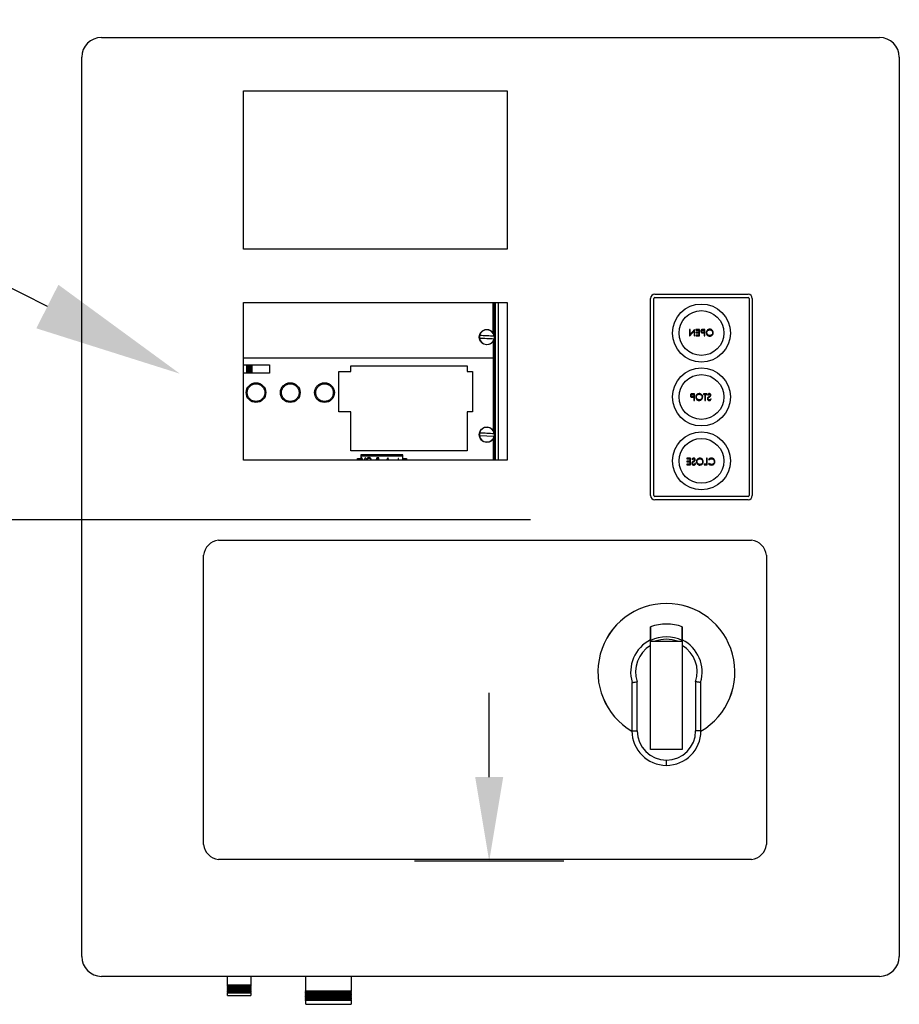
# Model space of a CAD drawing. Header units: inches. Extents: x 170 to 288, y 234 to 248.
# Tile 24 of 192: x 176.898 to 177.453, y 241.848 to 242.469. Entities that reach past the tile are written whole.
import ezdxf
from ezdxf import colors
from ezdxf.entities.mleader import LeaderData, LeaderLine
from ezdxf.math import Vec2, Vec3

# ---------------------------------------------------------------- set-up
doc = ezdxf.new("R2010")
doc.units = ezdxf.units.IN
doc.header["$LTSCALE"] = 0.25
doc.header["$MEASUREMENT"] = 0
doc.layers.add('ANNOTATIONS', color=1, linetype='Continuous')
doc.layers.add('SLIM E GUIDE MOTOR LH', color=7, linetype='Continuous')
doc.styles.add('ARIAL', font='arial.ttf', dxfattribs={"height": 0.09375})

msp = doc.modelspace()

# ---------------------------------------------------------------- linework, layer by layer
at = {"layer": 'ANNOTATIONS'}
for p, q in [((177.22064, 242.15375), (176.16968, 242.15375)), ((177.19448, 241.99149), (177.19448, 242.04463)), ((177.24161, 241.93835), (177.14735, 241.93835))]:
    msp.add_line(p, q, dxfattribs=at)
msp.add_solid([(177.20333, 241.99149), (177.18562, 241.99149), (177.19448, 241.93835)], dxfattribs=at)
at = {"layer": 'SLIM E GUIDE MOTOR LH'}
for p, q in [((176.94985, 242.45821), (177.44078, 242.45821)), ((176.93737, 241.87814), (176.93737, 242.44573)), ((177.45326, 242.44573), (177.45326, 241.87814)), ((177.03944, 242.32468), (177.03944, 242.4245)), ((177.03944, 242.4245), (177.2058, 242.4245)), ((177.2058, 242.4245), (177.2058, 242.32468)), ((177.2058, 242.32468), (177.03944, 242.32468)), ((177.03944, 242.19141), (177.03944, 242.29096)), ((177.03944, 242.29096), (177.2058, 242.29096)), ((177.19694, 242.27192), (177.19694, 242.29096)), ((177.19701, 242.29096), (177.19701, 242.27182)), ((177.19766, 242.2704), (177.19766, 242.29096)), ((177.19805, 242.19141), (177.19805, 242.29096)), ((177.19845, 242.19141), (177.19845, 242.29096)), ((177.20028, 242.19141), (177.20028, 242.29096)), ((177.2058, 242.29096), (177.2058, 242.19141)), ((177.29631, 242.16913), (177.29631, 242.29357)), ((177.29831, 242.16913), (177.29831, 242.29357)), ((177.29893, 242.29619), (177.35788, 242.29619)), ((177.29893, 242.2942), (177.35788, 242.2942)), ((177.3585, 242.29357), (177.3585, 242.16913)), ((177.3605, 242.29357), (177.3605, 242.16913)), ((177.3209, 242.27401), (177.3209, 242.26985)), ((177.32127, 242.27401), (177.3209, 242.27401)), ((177.32099, 242.26985), (177.32373, 242.27312)), ((177.32127, 242.27074), (177.32127, 242.27401)), ((177.32402, 242.27401), (177.32127, 242.27074)), ((177.32373, 242.27312), (177.32373, 242.26985)), ((177.3241, 242.27401), (177.32402, 242.27401)), ((177.3241, 242.26985), (177.3241, 242.27401)), ((177.32485, 242.27401), (177.32485, 242.27359)), ((177.32719, 242.27401), (177.32485, 242.27401)), ((177.32485, 242.27359), (177.32682, 242.27359)), ((177.32485, 242.27231), (177.32485, 242.27188)), ((177.32682, 242.27231), (177.32485, 242.27231)), ((177.32682, 242.27359), (177.32682, 242.27231)), ((177.32719, 242.26985), (177.32719, 242.27401)), ((177.32947, 242.27359), (177.33023, 242.27359)), ((177.33023, 242.2722), (177.3295, 242.27219)), ((177.33061, 242.27401), (177.32979, 242.27401)), ((177.33023, 242.27359), (177.33023, 242.2722)), ((177.33061, 242.26985), (177.33061, 242.27401)), ((177.19694, 242.26632), (177.19694, 242.21035)), ((177.19701, 242.26641), (177.19701, 242.21025)), ((177.19766, 242.20884), (177.19766, 242.26783)), ((177.3209, 242.26985), (177.32099, 242.26985)), ((177.32373, 242.26985), (177.3241, 242.26985)), ((177.32485, 242.27188), (177.32682, 242.27188)), ((177.32485, 242.27028), (177.32485, 242.26985)), ((177.32682, 242.27028), (177.32485, 242.27028)), ((177.32485, 242.26985), (177.32719, 242.26985)), ((177.32682, 242.27188), (177.32682, 242.27028)), ((177.32994, 242.27177), (177.33023, 242.27177)), ((177.33023, 242.27177), (177.33023, 242.26985)), ((177.33023, 242.26985), (177.33061, 242.26985)), ((177.03944, 242.25602), (177.19694, 242.25602)), ((177.03944, 242.2517), (177.05595, 242.2517)), ((177.04133, 242.2517), (177.04133, 242.24646)), ((177.04184, 242.2517), (177.04184, 242.24646)), ((177.04281, 242.24646), (177.04281, 242.2517)), ((177.04297, 242.2517), (177.04297, 242.24646)), ((177.04334, 242.24646), (177.04334, 242.2517)), ((177.04349, 242.2517), (177.04349, 242.24646)), ((177.04446, 242.24646), (177.04446, 242.2517)), ((177.04498, 242.24646), (177.04498, 242.2517)), ((177.05595, 242.2517), (177.05595, 242.24646)), ((177.09965, 242.22196), (177.09965, 242.24751)), ((177.09965, 242.24751), (177.10721, 242.24751)), ((177.10721, 242.25096), (177.18057, 242.25096)), ((177.10721, 242.24751), (177.10721, 242.25096)), ((177.18057, 242.25096), (177.18057, 242.24751)), ((177.18057, 242.24751), (177.18395, 242.24751)), ((177.18395, 242.24751), (177.18395, 242.22196)), ((177.05595, 242.24646), (177.03944, 242.24646)), ((177.32283, 242.23295), (177.32359, 242.23295)), ((177.32359, 242.23156), (177.32286, 242.23155)), ((177.32396, 242.23338), (177.32315, 242.23338)), ((177.32329, 242.23114), (177.32359, 242.23114)), ((177.32359, 242.23295), (177.32359, 242.23156)), ((177.32359, 242.23114), (177.32359, 242.22922)), ((177.32359, 242.22922), (177.32396, 242.22922)), ((177.32396, 242.22922), (177.32396, 242.23338)), ((177.32962, 242.23338), (177.32962, 242.23295)), ((177.3318, 242.23338), (177.32962, 242.23338)), ((177.32962, 242.23295), (177.33052, 242.23295)), ((177.33052, 242.23295), (177.33052, 242.22922)), ((177.33052, 242.22922), (177.3309, 242.22922)), ((177.3309, 242.23295), (177.3318, 242.23295)), ((177.3309, 242.22922), (177.3309, 242.23295)), ((177.3318, 242.23295), (177.3318, 242.23338)), ((177.33223, 242.23278), (177.33257, 242.23252)), ((177.33463, 242.23002), (177.33428, 242.23023)), ((177.10721, 242.22196), (177.09965, 242.22196)), ((177.10721, 242.19725), (177.10721, 242.22196)), ((177.18395, 242.22196), (177.18057, 242.22196)), ((177.18057, 242.22196), (177.18057, 242.19725)), ((177.18838, 242.20698), (177.19756, 242.20653)), ((177.19694, 242.20475), (177.19694, 242.19141)), ((177.19701, 242.20485), (177.19701, 242.19141)), ((177.19766, 242.19141), (177.19766, 242.20627)), ((177.2058, 242.19141), (177.03944, 242.19141)), ((177.18057, 242.19726), (177.10721, 242.19726)), ((177.18057, 242.19725), (177.10721, 242.19725)), ((177.11147, 242.19249), (177.11345, 242.19249)), ((177.11147, 242.19141), (177.11147, 242.19249)), ((177.11345, 242.19484), (177.11345, 242.19141)), ((177.14007, 242.19484), (177.11345, 242.19484)), ((177.11345, 242.19461), (177.14007, 242.19461)), ((177.11345, 242.19422), (177.14007, 242.19422)), ((177.11379, 242.193), (177.11447, 242.19141)), ((177.11409, 242.193), (177.11379, 242.193)), ((177.11477, 242.19141), (177.11409, 242.193)), ((177.11474, 242.19484), (177.11474, 242.19511)), ((177.11474, 242.19511), (177.13897, 242.19511)), ((177.11617, 242.193), (177.1155, 242.19141)), ((177.1158, 242.19141), (177.11647, 242.193)), ((177.11647, 242.193), (177.11617, 242.193)), ((177.12421, 242.19268), (177.12459, 242.19268)), ((177.12487, 242.193), (177.12426, 242.193)), ((177.12459, 242.19168), (177.1244, 242.19168)), ((177.12459, 242.19268), (177.12459, 242.19168)), ((177.12487, 242.19141), (177.12487, 242.193)), ((177.13047, 242.193), (177.12973, 242.19141)), ((177.13004, 242.19141), (177.13049, 242.1924)), ((177.13051, 242.193), (177.13047, 242.193)), ((177.13049, 242.1924), (177.13096, 242.19141)), ((177.13126, 242.19141), (177.13051, 242.193)), ((177.13603, 242.19156), (177.13603, 242.19141)), ((177.13695, 242.19156), (177.13603, 242.19156)), ((177.13695, 242.19248), (177.13695, 242.19156)), ((177.13723, 242.19248), (177.13695, 242.19248)), ((177.13723, 242.19156), (177.13723, 242.19248)), ((177.13815, 242.19156), (177.13723, 242.19156)), ((177.13815, 242.19141), (177.13815, 242.19156)), ((177.13897, 242.19511), (177.13897, 242.19484)), ((177.14007, 242.19141), (177.14007, 242.19484)), ((177.14007, 242.19249), (177.14225, 242.19249)), ((177.14225, 242.19249), (177.14225, 242.19141)), ((177.14304, 242.19726), (177.14304, 242.19725)), ((177.14369, 242.19726), (177.14369, 242.19725)), ((177.14893, 242.19725), (177.14893, 242.19726)), ((177.14959, 242.19725), (177.14959, 242.19726)), ((177.17612, 242.19726), (177.17612, 242.19725)), ((177.17664, 242.19726), (177.17664, 242.19725)), ((177.1776, 242.19725), (177.1776, 242.19726)), ((177.17776, 242.19726), (177.17776, 242.19725)), ((177.17813, 242.19725), (177.17813, 242.19726)), ((177.17829, 242.19726), (177.17829, 242.19725)), ((177.17926, 242.19725), (177.17926, 242.19726)), ((177.17977, 242.19725), (177.17977, 242.19726)), ((177.31914, 242.19263), (177.31914, 242.19221)), ((177.32148, 242.19263), (177.31914, 242.19263)), ((177.31914, 242.19221), (177.32111, 242.19221)), ((177.32111, 242.19221), (177.32111, 242.19093)), ((177.32148, 242.18848), (177.32148, 242.19263)), ((177.32239, 242.19204), (177.32273, 242.19178)), ((177.33167, 242.19263), (177.33167, 242.1889)), ((177.33204, 242.19263), (177.33167, 242.19263)), ((177.33204, 242.18848), (177.33204, 242.19263)), ((177.3329, 242.19187), (177.33322, 242.19162)), ((177.31914, 242.19093), (177.31914, 242.1905)), ((177.32111, 242.19093), (177.31914, 242.19093)), ((177.31914, 242.1905), (177.32111, 242.1905)), ((177.31914, 242.1889), (177.31914, 242.18848)), ((177.32111, 242.1889), (177.31914, 242.1889)), ((177.31914, 242.18848), (177.32148, 242.18848)), ((177.32111, 242.1905), (177.32111, 242.1889)), ((177.32479, 242.18928), (177.32444, 242.18949)), ((177.33007, 242.1889), (177.33007, 242.18848)), ((177.33167, 242.1889), (177.33007, 242.1889)), ((177.33007, 242.18848), (177.33204, 242.18848)), ((177.33322, 242.18949), (177.3329, 242.18924)), ((177.35788, 242.1685), (177.29893, 242.1685)), ((177.35788, 242.16651), (177.29893, 242.16651)), ((177.02366, 242.14097), (177.36005, 242.14097)), ((177.01418, 241.94882), (177.01418, 242.13149)), ((177.36953, 242.13149), (177.36953, 241.94882)), ((177.29633, 242.00882), (177.29633, 242.07714)), ((177.29633, 242.07714), (177.31629, 242.07714)), ((177.31629, 242.07714), (177.31629, 242.00882)), ((177.28454, 242.05043), (177.28454, 242.02062)), ((177.28787, 242.02062), (177.28787, 242.05164)), ((177.32476, 242.05164), (177.32476, 242.02062)), ((177.32809, 242.02062), (177.32809, 242.05043)), ((177.28454, 242.02062), (177.28787, 242.02062)), ((177.32809, 242.02062), (177.32476, 242.02062)), ((177.31629, 242.00882), (177.29633, 242.00882)), ((177.30631, 241.99884), (177.30631, 242.00217)), ((177.36005, 241.93934), (177.02366, 241.93934)), ((177.44078, 241.86566), (176.94985, 241.86566)), ((177.0294, 241.86019), (177.0294, 241.86566)), ((177.04404, 241.86566), (177.04404, 241.86019)), ((177.07875, 241.85653), (177.07875, 241.86566)), ((177.10736, 241.86566), (177.10736, 241.85653)), ((177.02907, 241.86), (177.0294, 241.86019)), ((177.0294, 241.85981), (177.02907, 241.86)), ((177.04438, 241.86), (177.02907, 241.86)), ((177.02907, 241.85934), (177.0294, 241.85953)), ((177.0294, 241.85914), (177.02907, 241.85934)), ((177.04438, 241.85934), (177.02907, 241.85934)), ((177.02907, 241.85867), (177.0294, 241.85886)), ((177.0294, 241.85848), (177.02907, 241.85867)), ((177.04438, 241.85867), (177.02907, 241.85867)), ((177.02907, 241.85801), (177.0294, 241.8582)), ((177.0294, 241.85781), (177.02907, 241.85801)), ((177.04438, 241.85801), (177.02907, 241.85801)), ((177.02907, 241.85734), (177.0294, 241.85753)), ((177.0294, 241.85715), (177.02907, 241.85734)), ((177.04438, 241.85734), (177.02907, 241.85734)), ((177.02907, 241.85668), (177.0294, 241.85687)), ((177.0294, 241.85648), (177.02907, 241.85668)), ((177.04438, 241.85668), (177.02907, 241.85668)), ((177.02907, 241.85601), (177.0294, 241.8562)), ((177.0294, 241.85582), (177.02907, 241.85601)), ((177.04438, 241.85601), (177.02907, 241.85601)), ((177.04404, 241.86019), (177.0294, 241.86019)), ((177.0294, 241.85953), (177.0294, 241.85981)), ((177.04404, 241.85981), (177.0294, 241.85981)), ((177.04404, 241.85953), (177.0294, 241.85953)), ((177.0294, 241.85886), (177.0294, 241.85914)), ((177.04404, 241.85914), (177.0294, 241.85914)), ((177.04404, 241.85886), (177.0294, 241.85886)), ((177.0294, 241.8582), (177.0294, 241.85848)), ((177.04404, 241.85848), (177.0294, 241.85848)), ((177.04404, 241.8582), (177.0294, 241.8582)), ((177.0294, 241.85753), (177.0294, 241.85781)), ((177.04404, 241.85781), (177.0294, 241.85781)), ((177.04404, 241.85753), (177.0294, 241.85753)), ((177.0294, 241.85687), (177.0294, 241.85715)), ((177.04404, 241.85715), (177.0294, 241.85715)), ((177.04404, 241.85687), (177.0294, 241.85687)), ((177.0294, 241.8562), (177.0294, 241.85648)), ((177.04404, 241.85648), (177.0294, 241.85648)), ((177.04404, 241.8562), (177.0294, 241.8562)), ((177.0294, 241.85554), (177.0294, 241.85582)), ((177.04404, 241.85582), (177.0294, 241.85582)), ((177.04404, 241.86019), (177.04438, 241.86)), ((177.04438, 241.86), (177.04404, 241.85981)), ((177.04404, 241.85981), (177.04404, 241.85953)), ((177.04404, 241.85953), (177.04438, 241.85934)), ((177.04438, 241.85934), (177.04404, 241.85914)), ((177.04404, 241.85914), (177.04404, 241.85886)), ((177.04404, 241.85886), (177.04438, 241.85867)), ((177.04438, 241.85867), (177.04404, 241.85848)), ((177.04404, 241.85848), (177.04404, 241.8582)), ((177.04404, 241.8582), (177.04438, 241.85801)), ((177.04438, 241.85801), (177.04404, 241.85781)), ((177.04404, 241.85781), (177.04404, 241.85753)), ((177.04404, 241.85753), (177.04438, 241.85734)), ((177.04438, 241.85734), (177.04404, 241.85715)), ((177.04404, 241.85715), (177.04404, 241.85687)), ((177.04404, 241.85687), (177.04438, 241.85668)), ((177.04438, 241.85668), (177.04404, 241.85648)), ((177.04404, 241.85648), (177.04404, 241.8562)), ((177.04404, 241.8562), (177.04438, 241.85601)), ((177.04438, 241.85601), (177.04404, 241.85582)), ((177.04404, 241.85582), (177.04404, 241.85554)), ((177.07841, 241.85634), (177.07875, 241.85653)), ((177.07875, 241.85615), (177.07841, 241.85634)), ((177.10769, 241.85634), (177.07841, 241.85634)), ((177.07841, 241.85551), (177.07875, 241.8557)), ((177.07875, 241.85653), (177.10736, 241.85653)), ((177.07875, 241.8557), (177.07875, 241.85615)), ((177.10736, 241.85615), (177.07875, 241.85615)), ((177.07875, 241.8557), (177.10736, 241.8557)), ((177.10736, 241.85653), (177.10769, 241.85634)), ((177.10769, 241.85634), (177.10736, 241.85615)), ((177.10736, 241.85615), (177.10736, 241.8557)), ((177.10736, 241.8557), (177.10769, 241.85551)), ((177.02907, 241.85534), (177.0294, 241.85554)), ((177.0294, 241.85515), (177.02907, 241.85534)), ((177.04438, 241.85534), (177.02907, 241.85534)), ((177.04404, 241.85554), (177.0294, 241.85554)), ((177.0294, 241.85368), (177.0294, 241.85515)), ((177.04404, 241.85515), (177.0294, 241.85515)), ((177.0294, 241.85368), (177.04404, 241.85368)), ((177.04404, 241.85554), (177.04438, 241.85534)), ((177.04438, 241.85534), (177.04404, 241.85515)), ((177.04404, 241.85515), (177.04404, 241.85368)), ((177.07875, 241.85532), (177.07841, 241.85551)), ((177.10769, 241.85551), (177.07841, 241.85551)), ((177.07841, 241.85468), (177.07875, 241.85487)), ((177.07875, 241.85449), (177.07841, 241.85468)), ((177.10769, 241.85468), (177.07841, 241.85468)), ((177.07841, 241.85385), (177.07875, 241.85404)), ((177.07875, 241.85365), (177.07841, 241.85385)), ((177.10769, 241.85385), (177.07841, 241.85385)), ((177.07841, 241.85302), (177.07875, 241.85321)), ((177.07875, 241.85282), (177.07841, 241.85302)), ((177.10769, 241.85302), (177.07841, 241.85302)), ((177.07841, 241.85218), (177.07875, 241.85238)), ((177.07875, 241.85199), (177.07841, 241.85218)), ((177.10769, 241.85218), (177.07841, 241.85218)), ((177.07841, 241.85135), (177.07875, 241.85154)), ((177.07875, 241.85116), (177.07841, 241.85135)), ((177.10769, 241.85135), (177.07841, 241.85135)), ((177.07841, 241.85052), (177.07875, 241.85071)), ((177.07875, 241.85033), (177.07841, 241.85052)), ((177.10769, 241.85052), (177.07841, 241.85052)), ((177.07875, 241.85487), (177.07875, 241.85532)), ((177.10736, 241.85532), (177.07875, 241.85532)), ((177.07875, 241.85487), (177.10736, 241.85487)), ((177.07875, 241.85404), (177.07875, 241.85449)), ((177.10736, 241.85449), (177.07875, 241.85449)), ((177.07875, 241.85404), (177.10736, 241.85404)), ((177.07875, 241.85321), (177.07875, 241.85365)), ((177.10736, 241.85365), (177.07875, 241.85365)), ((177.07875, 241.85321), (177.10736, 241.85321)), ((177.07875, 241.85238), (177.07875, 241.85282)), ((177.10736, 241.85282), (177.07875, 241.85282)), ((177.07875, 241.85238), (177.10736, 241.85238)), ((177.07875, 241.85154), (177.07875, 241.85199)), ((177.10736, 241.85199), (177.07875, 241.85199)), ((177.07875, 241.85154), (177.10736, 241.85154)), ((177.07875, 241.85071), (177.07875, 241.85116)), ((177.10736, 241.85116), (177.07875, 241.85116)), ((177.07875, 241.85071), (177.10736, 241.85071)), ((177.07875, 241.84802), (177.07875, 241.85033)), ((177.10736, 241.85033), (177.07875, 241.85033)), ((177.10769, 241.85551), (177.10736, 241.85532)), ((177.10736, 241.85532), (177.10736, 241.85487)), ((177.10736, 241.85487), (177.10769, 241.85468)), ((177.10769, 241.85468), (177.10736, 241.85449)), ((177.10736, 241.85449), (177.10736, 241.85404)), ((177.10736, 241.85404), (177.10769, 241.85385)), ((177.10769, 241.85385), (177.10736, 241.85365)), ((177.10736, 241.85365), (177.10736, 241.85321)), ((177.10736, 241.85321), (177.10769, 241.85302)), ((177.10769, 241.85302), (177.10736, 241.85282)), ((177.10736, 241.85282), (177.10736, 241.85238)), ((177.10736, 241.85238), (177.10769, 241.85218)), ((177.10769, 241.85218), (177.10736, 241.85199)), ((177.10736, 241.85199), (177.10736, 241.85154)), ((177.10736, 241.85154), (177.10769, 241.85135)), ((177.10769, 241.85135), (177.10736, 241.85116)), ((177.10736, 241.85116), (177.10736, 241.85071)), ((177.10736, 241.85071), (177.10769, 241.85052)), ((177.10769, 241.85052), (177.10736, 241.85033)), ((177.10736, 241.85033), (177.10736, 241.84802)), ((177.07875, 241.84802), (177.10736, 241.84802))]:
    msp.add_line(p, q, dxfattribs=at)
at = {"layer": 'SLIM E GUIDE MOTOR LH', "flags": 128}
for points in [[(177.18838, 242.26854), (177.18948, 242.26849), (177.19062, 242.26843), (177.19179, 242.26838), (177.19297, 242.26832), (177.19415, 242.26826), (177.19532, 242.26821), (177.19646, 242.26815), (177.19756, 242.2681)], [(177.19764, 242.26969), (177.19654, 242.26975), (177.1954, 242.2698), (177.19423, 242.26986), (177.19305, 242.26992), (177.19186, 242.26997), (177.1907, 242.27003), (177.18956, 242.27008), (177.18846, 242.27014)], [(177.19764, 242.20813), (177.19654, 242.20818), (177.1954, 242.20823), (177.19423, 242.20829), (177.19305, 242.20835), (177.19186, 242.20841), (177.1907, 242.20846), (177.18956, 242.20852), (177.18846, 242.20857)]]:
    msp.add_lwpolyline(points, dxfattribs=at)
at = {"layer": 'SLIM E GUIDE MOTOR LH'}
for centre, radius in [((177.3284, 242.27171), 0.0183), ((177.3284, 242.27171), 0.01414), ((177.19301, 242.26912), 0.00482), ((177.3284, 242.23135), 0.0183), ((177.3284, 242.23135), 0.01414), ((177.04734, 242.23408), 0.00622), ((177.06896, 242.23408), 0.00622), ((177.09057, 242.23408), 0.00622), ((177.19301, 242.20755), 0.00482), ((177.3284, 242.19099), 0.0183), ((177.3284, 242.19099), 0.01414)]:
    msp.add_circle(centre, radius, dxfattribs=at)
for centre, radius, start, end in [((176.94985, 242.44573), 0.01248, 90, 180), ((177.44078, 242.44573), 0.01248, 0, 90), ((177.29893, 242.29357), 0.00262, 90, 180), ((177.29893, 242.29357), 0.000624, 90, 180), ((177.35788, 242.29357), 0.00262, 0, 90), ((177.35788, 242.29357), 0.000624, 0, 90), ((177.19301, 242.26912), 0.00466, 7.07983, 167.36481), ((177.19301, 242.26912), 0.00473, 167.49357, 186.95106), ((177.19301, 242.26912), 0.00466, 187.07983, 347.36481), ((177.19301, 242.26912), 0.00473, 347.49357, 6.95106), ((177.19301, 242.20755), 0.00466, 7.07983, 167.36481), ((177.19301, 242.20755), 0.00473, 167.49357, 186.95106), ((177.19301, 242.20755), 0.00466, 187.07983, 347.36481), ((177.19301, 242.20755), 0.00473, 347.49357, 6.95106), ((177.29893, 242.16913), 0.00262, 180, 270), ((177.29893, 242.16913), 0.000624, 180, 270), ((177.35788, 242.16913), 0.000624, 270, 0), ((177.35788, 242.16913), 0.00262, 270, 0), ((177.02516, 242.12999), 0.01108, 97.7581, 172.2419), ((177.35855, 242.12999), 0.01108, 7.7581, 82.2419), ((177.30631, 242.05779), 0.04323, 300.24247, 239.75749), ((177.30631, 242.05779), 0.04322, 300.24804, 239.75194), ((177.30631, 242.05779), 0.03025, 70.7446, 109.279), ((177.30631, 242.05779), 0.02217, 63.25995, 116.77409), ((177.30631, 242.05779), 0.02257, 116.2649, 197.09777), ((177.30631, 242.05779), 0.01944, 120.90941, 198.43237), ((177.30631, 242.05779), 0.02061, 69.85267, 110.14733), ((177.30631, 242.05779), 0.02257, 342.90223, 63.76839), ((177.30631, 242.05779), 0.01944, 341.56763, 59.13097), ((177.30632, 242.02062), 0.02178, 180, 269.97432), ((177.30632, 242.02062), 0.01845, 180, 269.97432), ((177.30631, 242.02062), 0.02178, 270, 0), ((177.30631, 242.02062), 0.01845, 270.00463, 0), ((177.02516, 241.95032), 0.01108, 187.7581, 262.2419), ((177.35855, 241.95032), 0.01108, 277.7581, 352.2419), ((176.94985, 241.87814), 0.01248, 180, 270), ((177.44078, 241.87814), 0.01248, 270, 0)]:
    msp.add_arc(centre, radius, start, end, dxfattribs=at)
for points, knots in [([(177.32884, 242.27395), (177.32872, 242.27391), (177.32846, 242.27381), (177.3282, 242.27353), (177.32806, 242.27321), (177.32805, 242.273), (177.32805, 242.2729)], [0, 0, 0, 0, 0.279707, 0.559375, 0.779503, 1, 1, 1, 1]), ([(177.32805, 242.2729), (177.32806, 242.27276), (177.32808, 242.27249), (177.32828, 242.27215), (177.32857, 242.27194), (177.32877, 242.27187), (177.32888, 242.27184)], [0, 0, 0, 0, 0.2801, 0.559328, 0.779458, 1, 1, 1, 1]), ([(177.32842, 242.2729), (177.32844, 242.27302), (177.32847, 242.2732), (177.32862, 242.27338), (177.32891, 242.27359), (177.32922, 242.27359), (177.32947, 242.27359)], [0, 0, 0, 0, 0.248963, 0.37473, 0.500379, 1, 1, 1, 1]), ([(177.3295, 242.27219), (177.32925, 242.27219), (177.32893, 242.27219), (177.32863, 242.2724), (177.32847, 242.27259), (177.32844, 242.27277), (177.32842, 242.2729)], [0, 0, 0, 0, 0.499719, 0.625348, 0.751078, 1, 1, 1, 1]), ([(177.32979, 242.27401), (177.32961, 242.27401), (177.3293, 242.27402), (177.32898, 242.27397), (177.32884, 242.27395)], [0, 0, 0, 0, 0.560312, 1, 1, 1, 1]), ([(177.33367, 242.27412), (177.33335, 242.27409), (177.33269, 242.27402), (177.33197, 242.27343), (177.33152, 242.2727), (177.33148, 242.27219), (177.33146, 242.27194)], [0, 0, 0, 0, 0.279766, 0.559356, 0.77957, 1, 1, 1, 1]), ([(177.33146, 242.27194), (177.3315, 242.27161), (177.33157, 242.27097), (177.33216, 242.27025), (177.33288, 242.26981), (177.33339, 242.26977), (177.33364, 242.26975)], [0, 0, 0, 0, 0.279632, 0.559342, 0.779597, 1, 1, 1, 1]), ([(177.33183, 242.27194), (177.33186, 242.2722), (177.33193, 242.27273), (177.33243, 242.2733), (177.33303, 242.27363), (177.33345, 242.27367), (177.33365, 242.27369)], [0, 0, 0, 0, 0.279463, 0.558871, 0.779515, 1, 1, 1, 1]), ([(177.33365, 242.27017), (177.33339, 242.2702), (177.33286, 242.27026), (177.33225, 242.27072), (177.33189, 242.27131), (177.33185, 242.27173), (177.33183, 242.27194)], [0, 0, 0, 0, 0.279831, 0.559389, 0.77965, 1, 1, 1, 1]), ([(177.33364, 242.26975), (177.33396, 242.26978), (177.33461, 242.26985), (177.33532, 242.27044), (177.33576, 242.27116), (177.33581, 242.27166), (177.33583, 242.27192)], [0, 0, 0, 0, 0.279663, 0.559353, 0.779636, 1, 1, 1, 1]), ([(177.33365, 242.27369), (177.33392, 242.27366), (177.33444, 242.27359), (177.33504, 242.27313), (177.3354, 242.27254), (177.33544, 242.27212), (177.33546, 242.27192)], [0, 0, 0, 0, 0.279627, 0.559351, 0.779632, 1, 1, 1, 1]), ([(177.33546, 242.27192), (177.33543, 242.27166), (177.33536, 242.27113), (177.33486, 242.27057), (177.33427, 242.27023), (177.33386, 242.27019), (177.33365, 242.27017)], [0, 0, 0, 0, 0.279417, 0.559078, 0.779478, 1, 1, 1, 1]), ([(177.33583, 242.27192), (177.33579, 242.27224), (177.33572, 242.27288), (177.33515, 242.27361), (177.33443, 242.27404), (177.33392, 242.2741), (177.33367, 242.27412)], [0, 0, 0, 0, 0.279731, 0.559326, 0.77968, 1, 1, 1, 1]), ([(177.32888, 242.27184), (177.32907, 242.27182), (177.32942, 242.27177), (177.32978, 242.27177), (177.32994, 242.27177)], [0, 0, 0, 0, 0.559697, 1, 1, 1, 1]), ([(177.04178, 242.23408), (177.04185, 242.23338), (177.04197, 242.2323), (177.04266, 242.231), (177.04338, 242.23011), (177.04427, 242.22939), (177.04557, 242.22872), (177.04734, 242.22838), (177.04912, 242.22872), (177.05042, 242.22939), (177.05131, 242.23011), (177.05203, 242.231), (177.05271, 242.2323), (177.05305, 242.23408), (177.05271, 242.23585), (177.05203, 242.23715), (177.05131, 242.23804), (177.05042, 242.23876), (177.04912, 242.23944), (177.04734, 242.23978), (177.04557, 242.23944), (177.04427, 242.23876), (177.04338, 242.23804), (177.04266, 242.23715), (177.04197, 242.23585), (177.04185, 242.23478), (177.04178, 242.23408)], [0, 0, 0, 0, 0.059864, 0.09209, 0.125, 0.15791, 0.190135, 0.25, 0.309864, 0.34209, 0.375, 0.407909, 0.440136, 0.5, 0.559864, 0.59209, 0.624999, 0.657909, 0.690136, 0.75, 0.809864, 0.84209, 0.875, 0.90791, 0.940135, 1, 1, 1, 1]), ([(177.06339, 242.23408), (177.06347, 242.23338), (177.06358, 242.2323), (177.06427, 242.231), (177.06499, 242.23011), (177.06588, 242.22939), (177.06718, 242.22872), (177.06896, 242.22838), (177.07074, 242.22872), (177.07203, 242.22939), (177.07292, 242.23011), (177.07365, 242.231), (177.07432, 242.2323), (177.07466, 242.23408), (177.07432, 242.23585), (177.07365, 242.23715), (177.07292, 242.23804), (177.07203, 242.23876), (177.07074, 242.23944), (177.06896, 242.23978), (177.06718, 242.23944), (177.06588, 242.23876), (177.06499, 242.23804), (177.06427, 242.23715), (177.06358, 242.23585), (177.06347, 242.23478), (177.06339, 242.23408)], [0, 0, 0, 0, 0.059864, 0.09209, 0.125, 0.15791, 0.190136, 0.25, 0.309864, 0.34209, 0.375, 0.40791, 0.440135, 0.5, 0.559864, 0.59209, 0.625, 0.65791, 0.690136, 0.75, 0.809864, 0.84209, 0.875, 0.90791, 0.940135, 1, 1, 1, 1]), ([(177.08501, 242.23408), (177.08508, 242.23338), (177.08519, 242.2323), (177.08589, 242.231), (177.08661, 242.23011), (177.0875, 242.22939), (177.0888, 242.22872), (177.09057, 242.22838), (177.09235, 242.22872), (177.09365, 242.22939), (177.09454, 242.23011), (177.09526, 242.231), (177.09593, 242.2323), (177.09627, 242.23408), (177.09593, 242.23585), (177.09526, 242.23715), (177.09454, 242.23804), (177.09365, 242.23876), (177.09235, 242.23944), (177.09057, 242.23978), (177.0888, 242.23944), (177.0875, 242.23876), (177.08661, 242.23804), (177.08589, 242.23715), (177.08519, 242.23585), (177.08508, 242.23478), (177.08501, 242.23408)], [0, 0, 0, 0, 0.059864, 0.09209, 0.125, 0.157909, 0.190136, 0.25, 0.309864, 0.34209, 0.375, 0.40791, 0.440135, 0.5, 0.559864, 0.59209, 0.625, 0.65791, 0.690135, 0.75, 0.809864, 0.84209, 0.875, 0.90791, 0.940135, 1, 1, 1, 1]), ([(177.3222, 242.23331), (177.32208, 242.23327), (177.32182, 242.23318), (177.32156, 242.23289), (177.32142, 242.23258), (177.32141, 242.23237), (177.32141, 242.23226)], [0, 0, 0, 0, 0.2797041, 0.5593845, 0.7795145, 1, 1, 1, 1]), ([(177.32141, 242.23226), (177.32142, 242.23212), (177.32143, 242.23185), (177.32164, 242.23152), (177.32193, 242.2313), (177.32213, 242.23124), (177.32224, 242.2312)], [0, 0, 0, 0, 0.280099, 0.559325, 0.779463, 1, 1, 1, 1]), ([(177.32178, 242.23226), (177.3218, 242.23238), (177.32183, 242.23256), (177.32198, 242.23274), (177.32227, 242.23296), (177.32258, 242.23295), (177.32283, 242.23295)], [0, 0, 0, 0, 0.2489749, 0.3747309, 0.5003825, 1, 1, 1, 1]), ([(177.32286, 242.23155), (177.32261, 242.23155), (177.32229, 242.23155), (177.32199, 242.23176), (177.32183, 242.23195), (177.3218, 242.23214), (177.32178, 242.23226)], [0, 0, 0, 0, 0.499724, 0.625347, 0.751089, 1, 1, 1, 1]), ([(177.32315, 242.23338), (177.32297, 242.23338), (177.32265, 242.23338), (177.32234, 242.23333), (177.3222, 242.23331)], [0, 0, 0, 0, 0.560314, 1, 1, 1, 1]), ([(177.32224, 242.2312), (177.32243, 242.23118), (177.32278, 242.23114), (177.32314, 242.23114), (177.32329, 242.23114)], [0, 0, 0, 0, 0.559694, 1, 1, 1, 1]), ([(177.32703, 242.23348), (177.3267, 242.23345), (177.32605, 242.23338), (177.32532, 242.23279), (177.32488, 242.23206), (177.32484, 242.23155), (177.32482, 242.2313)], [0, 0, 0, 0, 0.279768, 0.559357, 0.77957, 1, 1, 1, 1]), ([(177.32482, 242.2313), (177.32485, 242.23097), (177.32493, 242.23033), (177.32552, 242.22961), (177.32624, 242.22917), (177.32674, 242.22913), (177.327, 242.22911)], [0, 0, 0, 0, 0.279627, 0.559342, 0.779597, 1, 1, 1, 1]), ([(177.32519, 242.2313), (177.32522, 242.23156), (177.32529, 242.23209), (177.32579, 242.23266), (177.32639, 242.23299), (177.32681, 242.23304), (177.32701, 242.23306)], [0, 0, 0, 0, 0.27947, 0.55887, 0.779518, 1, 1, 1, 1]), ([(177.32701, 242.22954), (177.32675, 242.22957), (177.32622, 242.22963), (177.32561, 242.23008), (177.32525, 242.23067), (177.32521, 242.23109), (177.32519, 242.2313)], [0, 0, 0, 0, 0.279829, 0.559387, 0.779656, 1, 1, 1, 1]), ([(177.327, 242.22911), (177.32732, 242.22915), (177.32796, 242.22922), (177.32868, 242.2298), (177.32912, 242.23052), (177.32917, 242.23102), (177.32919, 242.23128)], [0, 0, 0, 0, 0.279664, 0.559354, 0.779636, 1, 1, 1, 1]), ([(177.32701, 242.23306), (177.32727, 242.23302), (177.3278, 242.23295), (177.3284, 242.23249), (177.32876, 242.2319), (177.3288, 242.23149), (177.32882, 242.23128)], [0, 0, 0, 0, 0.279626, 0.559346, 0.779627, 1, 1, 1, 1]), ([(177.32882, 242.23128), (177.32879, 242.23102), (177.32872, 242.23049), (177.32822, 242.22993), (177.32763, 242.22959), (177.32722, 242.22955), (177.32701, 242.22954)], [0, 0, 0, 0, 0.279412, 0.559074, 0.779476, 1, 1, 1, 1]), ([(177.32919, 242.23128), (177.32915, 242.2316), (177.32907, 242.23224), (177.32851, 242.23297), (177.32779, 242.23341), (177.32728, 242.23346), (177.32703, 242.23348)], [0, 0, 0, 0, 0.279731, 0.559325, 0.779681, 1, 1, 1, 1]), ([(177.33316, 242.23158), (177.3329, 242.23138), (177.33253, 242.23112), (177.33222, 242.23061), (177.33219, 242.23036), (177.33218, 242.23024)], [0, 0, 0, 0, 0.560115, 0.780279, 1, 1, 1, 1]), ([(177.33218, 242.23024), (177.3322, 242.23007), (177.33225, 242.22972), (177.33258, 242.22936), (177.33296, 242.22914), (177.33323, 242.22912), (177.33336, 242.22911)], [0, 0, 0, 0, 0.279183, 0.559084, 0.779443, 1, 1, 1, 1]), ([(177.33334, 242.23348), (177.33321, 242.23347), (177.33295, 242.23344), (177.33255, 242.2332), (177.33235, 242.23294), (177.33223, 242.23278)], [0, 0, 0, 0, 0.279751, 0.559499, 1, 1, 1, 1]), ([(177.33255, 242.23024), (177.33256, 242.23032), (177.33258, 242.23047), (177.33266, 242.2306), (177.3327, 242.23065)], [0, 0, 0, 0, 0.558992, 1, 1, 1, 1]), ([(177.33336, 242.22954), (177.33325, 242.22955), (177.33303, 242.22957), (177.33276, 242.22974), (177.33258, 242.22998), (177.33256, 242.23015), (177.33255, 242.23024)], [0, 0, 0, 0, 0.280273, 0.560145, 0.780153, 1, 1, 1, 1]), ([(177.33257, 242.23252), (177.33268, 242.23267), (177.33285, 242.23288), (177.33316, 242.23304), (177.3333, 242.23305), (177.33338, 242.23306)], [0, 0, 0, 0, 0.559818, 0.77985, 1, 1, 1, 1]), ([(177.3327, 242.23065), (177.33283, 242.23079), (177.33306, 242.23103), (177.33333, 242.23123), (177.33345, 242.23131)], [0, 0, 0, 0, 0.559492, 1, 1, 1, 1]), ([(177.33371, 242.23199), (177.33361, 242.23191), (177.33343, 242.23177), (177.33324, 242.23164), (177.33316, 242.23158)], [0, 0, 0, 0, 0.559909, 1, 1, 1, 1]), ([(177.33436, 242.23251), (177.33434, 242.23266), (177.33431, 242.23295), (177.33402, 242.23327), (177.33368, 242.23345), (177.33345, 242.23347), (177.33334, 242.23348)], [0, 0, 0, 0, 0.279549, 0.558796, 0.779376, 1, 1, 1, 1]), ([(177.33428, 242.23023), (177.33415, 242.23004), (177.33398, 242.22977), (177.33363, 242.22956), (177.33345, 242.22955), (177.33336, 242.22954)], [0, 0, 0, 0, 0.559324, 0.779784, 1, 1, 1, 1]), ([(177.33336, 242.22911), (177.33352, 242.22913), (177.33383, 242.22916), (177.3343, 242.22947), (177.3345, 242.22981), (177.33463, 242.23002)], [0, 0, 0, 0, 0.279879, 0.559662, 1, 1, 1, 1]), ([(177.33338, 242.23306), (177.33346, 242.23305), (177.33363, 242.23304), (177.33384, 242.23291), (177.33397, 242.23273), (177.33398, 242.2326), (177.33399, 242.23253)], [0, 0, 0, 0, 0.280272, 0.55993, 0.779919, 1, 1, 1, 1]), ([(177.33345, 242.23131), (177.33358, 242.23141), (177.33383, 242.23158), (177.33404, 242.23179), (177.33413, 242.23188)], [0, 0, 0, 0, 0.560405, 1, 1, 1, 1]), ([(177.33399, 242.23253), (177.33398, 242.23247), (177.33397, 242.23235), (177.33388, 242.23216), (177.33378, 242.23206), (177.33371, 242.23199)], [0, 0, 0, 0, 0.2799479, 0.5597749, 1, 1, 1, 1]), ([(177.33413, 242.23188), (177.3342, 242.23199), (177.33433, 242.23218), (177.33435, 242.23241), (177.33436, 242.23251)], [0, 0, 0, 0, 0.559837, 1, 1, 1, 1]), ([(177.11853, 242.19308), (177.11829, 242.19306), (177.1178, 242.19301), (177.11725, 242.19256), (177.11692, 242.19202), (177.11689, 242.19164), (177.11687, 242.19145)], [0, 0, 0, 0, 0.279769, 0.55936, 0.779572, 1, 1, 1, 1]), ([(177.11715, 242.19145), (177.11718, 242.19164), (177.11722, 242.19204), (177.1176, 242.19247), (177.11805, 242.19272), (177.11836, 242.19275), (177.11852, 242.19276)], [0, 0, 0, 0, 0.279464, 0.55887, 0.779513, 1, 1, 1, 1]), ([(177.11852, 242.19276), (177.11871, 242.19274), (177.11911, 242.19269), (177.11956, 242.19234), (177.11983, 242.1919), (177.11986, 242.19159), (177.11987, 242.19143)], [0, 0, 0, 0, 0.2796249, 0.5593497, 0.7796275, 1, 1, 1, 1]), ([(177.12015, 242.19143), (177.12012, 242.19167), (177.12006, 242.19215), (177.11964, 242.1927), (177.1191, 242.19303), (177.11872, 242.19307), (177.11853, 242.19308)], [0, 0, 0, 0, 0.2797299, 0.5593269, 0.7796812, 1, 1, 1, 1]), ([(177.12426, 242.193), (177.12413, 242.193), (177.12386, 242.193), (177.12351, 242.19284), (177.12331, 242.19254), (177.12328, 242.19234), (177.12327, 242.19223)], [0, 0, 0, 0, 0.281315, 0.559924, 0.779932, 1, 1, 1, 1]), ([(177.12327, 242.19223), (177.12328, 242.19216), (177.12329, 242.19201), (177.12339, 242.19176), (177.12354, 242.19164), (177.12363, 242.19157)], [0, 0, 0, 0, 0.280868, 0.561518, 1, 1, 1, 1]), ([(177.12363, 242.19157), (177.12353, 242.19154), (177.12342, 242.1915), (177.12335, 242.19142), (177.12334, 242.19141)], [0, 0, 0, 0, 0.904682, 1, 1, 1, 1]), ([(177.12355, 242.19223), (177.12356, 242.1923), (177.12357, 242.19242), (177.12367, 242.19254), (177.12386, 242.19267), (177.12405, 242.19268), (177.12421, 242.19268)], [0, 0, 0, 0, 0.249288, 0.374924, 0.500647, 1, 1, 1, 1]), ([(177.1244, 242.19168), (177.12421, 242.19168), (177.12396, 242.19169), (177.12372, 242.19184), (177.12363, 242.19195), (177.12356, 242.19208), (177.12355, 242.19218), (177.12355, 242.19223)], [0, 0, 0, 0, 0.498612, 0.62401, 0.749404, 0.874738, 1, 1, 1, 1]), ([(177.3235, 242.19274), (177.32337, 242.19273), (177.32312, 242.1927), (177.32271, 242.19246), (177.32251, 242.1922), (177.32239, 242.19204)], [0, 0, 0, 0, 0.279748, 0.559503, 1, 1, 1, 1]), ([(177.32273, 242.19178), (177.32285, 242.19193), (177.32301, 242.19214), (177.32332, 242.1923), (177.32347, 242.19231), (177.32354, 242.19231)], [0, 0, 0, 0, 0.559819, 0.77985, 1, 1, 1, 1]), ([(177.32388, 242.19125), (177.32377, 242.19117), (177.32359, 242.19103), (177.3234, 242.1909), (177.32332, 242.19084)], [0, 0, 0, 0, 0.559898, 1, 1, 1, 1]), ([(177.32452, 242.19177), (177.32451, 242.19192), (177.32447, 242.19221), (177.32419, 242.19253), (177.32385, 242.19271), (177.32362, 242.19273), (177.3235, 242.19274)], [0, 0, 0, 0, 0.279554, 0.558801, 0.779377, 1, 1, 1, 1]), ([(177.32354, 242.19231), (177.32363, 242.19231), (177.32379, 242.1923), (177.324, 242.19217), (177.32413, 242.19199), (177.32414, 242.19185), (177.32415, 242.19179)], [0, 0, 0, 0, 0.280276, 0.559933, 0.779921, 1, 1, 1, 1]), ([(177.32361, 242.19057), (177.32375, 242.19067), (177.32399, 242.19084), (177.3242, 242.19105), (177.32429, 242.19114)], [0, 0, 0, 0, 0.560415, 1, 1, 1, 1]), ([(177.32415, 242.19179), (177.32415, 242.19173), (177.32414, 242.19161), (177.32405, 242.19142), (177.32394, 242.19132), (177.32388, 242.19125)], [0, 0, 0, 0, 0.279943, 0.559777, 1, 1, 1, 1]), ([(177.32429, 242.19114), (177.32437, 242.19125), (177.3245, 242.19144), (177.32452, 242.19167), (177.32452, 242.19177)], [0, 0, 0, 0, 0.559845, 1, 1, 1, 1]), ([(177.32743, 242.19274), (177.3271, 242.19271), (177.32645, 242.19264), (177.32572, 242.19205), (177.32528, 242.19132), (177.32524, 242.19081), (177.32522, 242.19056)], [0, 0, 0, 0, 0.279767, 0.559358, 0.779572, 1, 1, 1, 1]), ([(177.32559, 242.19056), (177.32562, 242.19082), (177.32569, 242.19135), (177.32619, 242.19192), (177.32679, 242.19225), (177.32721, 242.19229), (177.32741, 242.19231)], [0, 0, 0, 0, 0.27947, 0.558871, 0.779516, 1, 1, 1, 1]), ([(177.32741, 242.19231), (177.32767, 242.19228), (177.3282, 242.19221), (177.3288, 242.19175), (177.32916, 242.19116), (177.3292, 242.19075), (177.32922, 242.19054)], [0, 0, 0, 0, 0.279628, 0.55935, 0.779632, 1, 1, 1, 1]), ([(177.32959, 242.19054), (177.32955, 242.19086), (177.32947, 242.1915), (177.32891, 242.19223), (177.32819, 242.19267), (177.32768, 242.19272), (177.32743, 242.19274)], [0, 0, 0, 0, 0.27973, 0.559327, 0.77968, 1, 1, 1, 1]), ([(177.33471, 242.19274), (177.33431, 242.1927), (177.3336, 242.19262), (177.33311, 242.1921), (177.3329, 242.19187)], [0, 0, 0, 0, 0.5595149, 1, 1, 1, 1]), ([(177.33322, 242.19162), (177.33346, 242.19185), (177.33389, 242.19225), (177.33448, 242.19229), (177.33473, 242.19231)], [0, 0, 0, 0, 0.558427, 1, 1, 1, 1]), ([(177.33695, 242.19058), (177.33691, 242.19091), (177.33683, 242.19156), (177.33622, 242.19227), (177.33548, 242.19268), (177.33497, 242.19272), (177.33471, 242.19274)], [0, 0, 0, 0, 0.2795135, 0.5590797, 0.7793734, 1, 1, 1, 1]), ([(177.33473, 242.19231), (177.335, 242.19228), (177.33553, 242.19222), (177.33615, 242.19177), (177.33652, 242.19118), (177.33656, 242.19076), (177.33657, 242.19055)], [0, 0, 0, 0, 0.2798556, 0.5595178, 0.779687, 1, 1, 1, 1]), ([(177.32332, 242.19084), (177.32306, 242.19064), (177.32269, 242.19037), (177.32238, 242.18987), (177.32235, 242.18962), (177.32234, 242.18949)], [0, 0, 0, 0, 0.560115, 0.780284, 1, 1, 1, 1]), ([(177.32234, 242.18949), (177.32236, 242.18932), (177.32241, 242.18898), (177.32274, 242.18862), (177.32312, 242.1884), (177.32339, 242.18838), (177.32353, 242.18837)], [0, 0, 0, 0, 0.279184, 0.559085, 0.779447, 1, 1, 1, 1]), ([(177.32271, 242.1895), (177.32272, 242.18958), (177.32274, 242.18973), (177.32282, 242.18985), (177.32286, 242.18991)], [0, 0, 0, 0, 0.55898, 1, 1, 1, 1]), ([(177.32353, 242.1888), (177.32341, 242.18881), (177.32319, 242.18883), (177.32292, 242.189), (177.32274, 242.18924), (177.32272, 242.18941), (177.32271, 242.1895)], [0, 0, 0, 0, 0.280277, 0.560146, 0.780152, 1, 1, 1, 1]), ([(177.32286, 242.18991), (177.32299, 242.19005), (177.32322, 242.19029), (177.32349, 242.19049), (177.32361, 242.19057)], [0, 0, 0, 0, 0.559494, 1, 1, 1, 1]), ([(177.32444, 242.18949), (177.32432, 242.1893), (177.32414, 242.18903), (177.32379, 242.18882), (177.32361, 242.1888), (177.32353, 242.1888)], [0, 0, 0, 0, 0.559319, 0.779781, 1, 1, 1, 1]), ([(177.32353, 242.18837), (177.32368, 242.18838), (177.32399, 242.18842), (177.32446, 242.18873), (177.32467, 242.18907), (177.32479, 242.18928)], [0, 0, 0, 0, 0.27988, 0.559666, 1, 1, 1, 1]), ([(177.32522, 242.19056), (177.32525, 242.19023), (177.32533, 242.18959), (177.32592, 242.18887), (177.32664, 242.18843), (177.32714, 242.18839), (177.3274, 242.18837)], [0, 0, 0, 0, 0.279631, 0.559344, 0.779598, 1, 1, 1, 1]), ([(177.32741, 242.1888), (177.32715, 242.18883), (177.32662, 242.18889), (177.32601, 242.18934), (177.32565, 242.18993), (177.32561, 242.19035), (177.32559, 242.19056)], [0, 0, 0, 0, 0.279829, 0.559387, 0.779653, 1, 1, 1, 1]), ([(177.3274, 242.18837), (177.32772, 242.1884), (177.32836, 242.18848), (177.32908, 242.18906), (177.32952, 242.18978), (177.32957, 242.19028), (177.32959, 242.19054)], [0, 0, 0, 0, 0.279664, 0.559353, 0.779636, 1, 1, 1, 1]), ([(177.32922, 242.19054), (177.32918, 242.19028), (177.32912, 242.18975), (177.32862, 242.18919), (177.32803, 242.18885), (177.32762, 242.18881), (177.32741, 242.1888)], [0, 0, 0, 0, 0.279417, 0.559078, 0.779477, 1, 1, 1, 1]), ([(177.3329, 242.18924), (177.33302, 242.18909), (177.33328, 242.1888), (177.3339, 242.18845), (177.3344, 242.1884), (177.33471, 242.18837)], [0, 0, 0, 0, 0.280411, 0.560795, 1, 1, 1, 1]), ([(177.33471, 242.1888), (177.33439, 242.18883), (177.33381, 242.18891), (177.3334, 242.18931), (177.33322, 242.18949)], [0, 0, 0, 0, 0.558773, 1, 1, 1, 1]), ([(177.33657, 242.19055), (177.33654, 242.19028), (177.33648, 242.18974), (177.33596, 242.18916), (177.33534, 242.18884), (177.33492, 242.18881), (177.33471, 242.1888)], [0, 0, 0, 0, 0.279434, 0.558922, 0.779283, 1, 1, 1, 1]), ([(177.33471, 242.18837), (177.33507, 242.1884), (177.33573, 242.18846), (177.33621, 242.1889), (177.33642, 242.1891)], [0, 0, 0, 0, 0.559804, 1, 1, 1, 1]), ([(177.33642, 242.1891), (177.33659, 242.18935), (177.3369, 242.1898), (177.33693, 242.19034), (177.33695, 242.19058)], [0, 0, 0, 0, 0.559029, 1, 1, 1, 1]), ([(177.29633, 242.08634), (177.29633, 242.08509), (177.29633, 242.08237), (177.29633, 242.07955), (177.29633, 242.07803)], [0, 0, 0, 0, 0.4593054, 1, 1, 1, 1]), ([(177.29633, 242.07758), (177.29633, 242.08), (177.29633, 242.08295), (177.29633, 242.08582), (177.29633, 242.08634)], [0, 0, 0, 0, 0.815739, 1, 1, 1, 1]), ([(177.31629, 242.07804), (177.31629, 242.07956), (177.31629, 242.08237), (177.31629, 242.0851), (177.31629, 242.08635)], [0, 0, 0, 0, 0.540711, 1, 1, 1, 1]), ([(177.31629, 242.08635), (177.31629, 242.08582), (177.31629, 242.08296), (177.31629, 242.08), (177.31629, 242.07759)], [0, 0, 0, 0, 0.18429, 1, 1, 1, 1]), ([(177.29633, 242.07731), (177.29633, 242.07754), (177.29633, 242.07783), (177.29633, 242.078), (177.29633, 242.07803)], [0, 0, 0, 0, 0.792634, 1, 1, 1, 1]), ([(177.29633, 242.07758), (177.29633, 242.0775), (177.29633, 242.07738), (177.29633, 242.07719), (177.29633, 242.07714)], [0, 0, 0, 0, 0.721731, 1, 1, 1, 1]), ([(177.29633, 242.07714), (177.29681, 242.07714), (177.29775, 242.07714), (177.29873, 242.07714), (177.29922, 242.07714)], [0, 0, 0, 0, 0.510025, 1, 1, 1, 1]), ([(177.29633, 242.07447), (177.29633, 242.07496), (177.29633, 242.07583), (177.29633, 242.07655), (177.29633, 242.07687)], [0, 0, 0, 0, 0.558132, 1, 1, 1, 1]), ([(177.31341, 242.07714), (177.31421, 242.07714), (177.3152, 242.07714), (177.31611, 242.07714), (177.31629, 242.07714)], [0, 0, 0, 0, 0.805123, 1, 1, 1, 1]), ([(177.31629, 242.07804), (177.31629, 242.07788), (177.31629, 242.0777), (177.31629, 242.07736), (177.31629, 242.07731)], [0, 0, 0, 0, 0.866894, 1, 1, 1, 1]), ([(177.31629, 242.07714), (177.31629, 242.07727), (177.31629, 242.07745), (177.31629, 242.07756), (177.31629, 242.07759)], [0, 0, 0, 0, 0.715093, 1, 1, 1, 1]), ([(177.31629, 242.07687), (177.31629, 242.07678), (177.31629, 242.07638), (177.31629, 242.07553), (177.31629, 242.07481), (177.31629, 242.07448)], [0, 0, 0, 0, 0.146346, 0.612888, 1, 1, 1, 1]), ([(177.28474, 242.05115), (177.2847, 242.05113), (177.28461, 242.05108), (177.28455, 242.05081), (177.28454, 242.05056), (177.28454, 242.05043)], [0, 0, 0, 0, 0.262875, 0.62022, 1, 1, 1, 1]), ([(177.28474, 242.05115), (177.2849, 242.05118), (177.28523, 242.05123), (177.2861, 242.05136), (177.28701, 242.05151), (177.28762, 242.0516), (177.28786, 242.05164), (177.28787, 242.05164)], [0, 0, 0, 0, 0.27378, 0.547477, 0.823338, 0.994244, 1, 1, 1, 1]), ([(177.32789, 242.05115), (177.32772, 242.05118), (177.3274, 242.05123), (177.32653, 242.05136), (177.32561, 242.05151), (177.325, 242.0516), (177.32477, 242.05164), (177.32476, 242.05164)], [0, 0, 0, 0, 0.27378, 0.547477, 0.823339, 0.994245, 1, 1, 1, 1]), ([(177.32809, 242.05043), (177.32808, 242.05057), (177.32807, 242.05082), (177.32801, 242.05109), (177.32792, 242.05114), (177.32789, 242.05115)], [0, 0, 0, 0, 0.408587, 0.757691, 1, 1, 1, 1])]:
    msp.add_open_spline(points, degree=3, knots=knots, dxfattribs=at)

# ---------------------------------------------------------------- leaders
at = {"layer": 'ANNOTATIONS'}
ml = msp.add_multileader_mtext('Standard', dxfattribs=at)
ml.set_content('THREE PHASE\\PCONTROLLER', color=256, style='ARIAL')
ml.set_leader_properties()
ml.build(insert=Vec2(0, 0))
ml.multileader.update_dxf_attribs({"dogleg_length": 0.36, "arrow_head_size": 0.09375})
ctx = ml.context
ctx.base_point, ctx.char_height, ctx.arrow_head_size, ctx.landing_gap_size, ctx.plane_origin = Vec3(175.29778, 242.50429), 0.09375, 0.09375, 0.09, Vec3(177.47389, 242.20732)
ctx.text_align_type = 2
notes = []
notes.append((ctx, [(0, (1, 1, 0), (176.4899, 242.50429), (-1, 0), 0.09796, [(0, [(176.99931, 242.24603)], 0, [])])]))
ctx.mtext.insert, ctx.mtext.alignment, ctx.mtext.flow_direction = Vec3(176.30194, 242.55196), 3, 5
for ctx, leaders in notes:
    for number, flags, end, landing, length, lines in leaders:
        leader = LeaderData()
        leader.index, (leader.has_last_leader_line, leader.has_dogleg_vector, leader.attachment_direction) = number, flags
        leader.last_leader_point, leader.dogleg_vector, leader.dogleg_length = Vec3(end), Vec3(landing), length
        for number, points, colour, breaks in lines:
            line = LeaderLine()
            line.index, line.vertices, line.color, line.breaks = number, Vec3.list(points), colors.encode_raw_color(colour), breaks
            leader.lines.append(line)
        ctx.leaders.append(leader)

doc.saveas('drawing.dxf')
